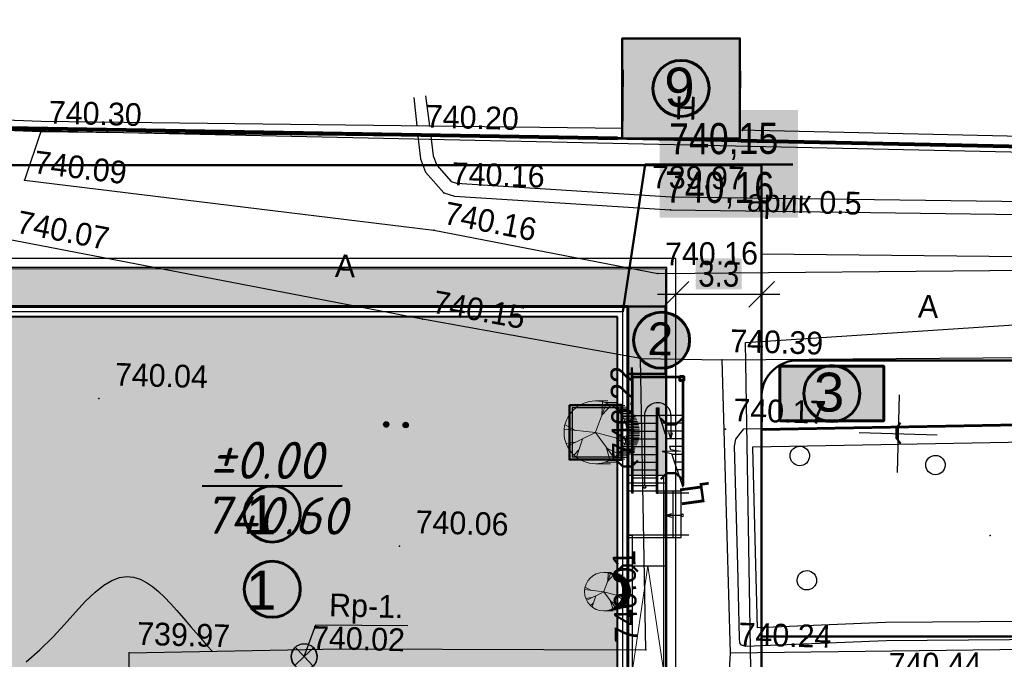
# Model space of a CAD drawing. Header units: millimetres. Extents: x -257011 to 237647566, y 2784933 to 6706507.
# Tile 237 of 256: x 10262422 to 10300355, y 4788487 to 4813144. Entities that reach past the tile are written whole.
import ezdxf

# ---------------------------------------------------------------- set-up
doc = ezdxf.new("R2010")
doc.units = ezdxf.units.MM
doc.header["$LTSCALE"] = 1000
doc.header["$PDMODE"] = 32
doc.header["$PDSIZE"] = 0.3
for name, pattern in [('ACAD_ISO02W100', [15, 12, -3]), ('ACAD_ISO03W100', [30, 12, -18]), ('Д_ТРОТ_ТРУБА', [3, 1.5, -1.5]), ('ДОРОГИ_СТРОЯЩ', [9, 8, -1]), ('Контура низ откосов  Штриховая 0.1-0.5 - - - - - - -', [0.6, 0.1, -0.5])]:
    doc.linetypes.add(name, pattern=pattern)
for name, color, linetype in [('(001) Сетка', 92, 'Continuous'), ('(002) Рамка', 7, 'Continuous'), ('(003) Пункты', 7, 'Continuous'), ('(004) Точки рельефа', 7, 'Continuous'), ('(007) Здания', 7, 'Continuous'), ('(013) Газ', 40, 'ИК_Газопровод -------г--------'), ('(014) Водопровод', 5, 'ИК_Водопровод -------в--------'), ('(025) Дорога', 7, 'Continuous'), ('(027) Гидрография', 7, 'Continuous'), ('(035) Откосы', 7, 'Continuous'), ('(036) Растительность', 7, 'Continuous'), ('(038) Деревья', 7, 'Continuous'), ('(040) Ограда', 7, 'Continuous'), ('0 @ 1', 7, 'Continuous'), ('TREE', 74, 'Continuous')]:
    doc.layers.add(name, color=color, linetype=linetype)
for name, color, linetype, lineweight in [('(032) Горизонтали утолщенные', 32, 'Continuous', 30), ('.', 7, 'Continuous', 15), ('expl', 234, 'Continuous', 13), ('text', 1, 'Continuous', 13), ('Размеры', 251, 'Continuous', 18)]:
    doc.layers.add(name, color=color, linetype=linetype, lineweight=lineweight)
doc.styles.add('ATTR', font='romans.shx', dxfattribs={"width": 0.8, "height": 0.470416})
doc.styles.add('BM-431', font='txt')
doc.styles.add('D-431', font='txt', dxfattribs={"width": 2})
doc.styles.add('P-131', font='txt')
doc.styles.add('Roman', font='romans')
doc.styles.add('S', font='txtwr', dxfattribs={"oblique": 15})
doc.styles.get("Standard").update_dxf_attribs({"font": 'ARIALN.TTF'})
doc.linetypes.add('FENCELINE1', pattern='A,6.35,-2.54,[133,ltypeshp.shx,S=2.54,R=0,X=-2.54,Y=0],-2.54,25.4', length=36.83)
doc.linetypes.add('FENCELINE2', pattern='A,6.35,-2.54,[132,ltypeshp.shx,S=2.54,R=0,X=-2.54,Y=0],-2.54,25.4', length=36.83)
doc.linetypes.add('KANALIS_K', pattern='A,1,["<",Standard,S=1.8,R=0,X=-0.9,Y=-0.9],3,-1,["К",Standard,S=1.8,R=0,X=-0.9,Y=-0.9],-1,10', length=16)
doc.linetypes.add('ИК_Водопровод -------в--------', pattern='A,9,-0.6,["В",Standard,S=1.2,R=0,X=0,Y=-0.6],-1.2', length=10.8)
doc.linetypes.add('ИК_Воздушка ------- --------', pattern='A,9,-0.6,["Z",Standard,S=1.2,R=70,X=0.6,Y=-0.65],-1', length=10.6)
doc.linetypes.add('ИК_Газопровод -------г--------', pattern='A,9,-0.6,["Г",Standard,S=1.2,R=0,X=0,Y=-0.6],-1.2', length=10.8)
doc.linetypes.add('ОГРАДА_БЕТ', pattern='A,4,["|",Standard,S=0.8,R=0,X=0,Y=-0.8],4', length=8)
doc.linetypes.add('ОТКОСЫ_НЕУКР', pattern='A,0.5,["|",Standard,S=1.2,R=0,X=0,Y=-1.2],1,["|",Standard,S=0.5,R=0,X=0,Y=-0.5],0.5', length=2)
doc.dimstyles.new('ISO-25_WS', dxfattribs={"dimscale": 141.414141, "dimtxt": 7, "dimasz": 7, "dimexe": 5, "dimexo": 20, "dimgap": 2, "dimtad": 1, "dimdec": 0, "dimdsep": 46, "dimtxsty": 'Standard', "dimblk": 'OBLIQUE', "dimcen": 2.5, "dimdle": 5, "dimclrd": 5, "dimclre": 5, "dimclrt": 5, "dimadec": 0, "dimazin": 0, "dimtfac": 1, "dimtdec": 0, "dimtmove": 0, "dimatfit": 3, "dimldrblk": 'OBLIQUE', "dimfxl": 0, "dimtolj": 1, "dimtzin": 0, "dimlwd": 30, "dimlwe": 30, "dimarcsym": 0})

# ---------------------------------------------------------------- blocks, each defined once
blk = doc.blocks.new('I00110')
h = blk.add_hatch(color=7)
edge = h.paths.add_edge_path()
edge.add_line((0, 0), (-0.707, 0.707))
edge.add_arc((0, 0), 1, 135, 225)
edge.add_line((-0.707, -0.707), (0, 0))
edge = h.paths.add_edge_path()
edge.add_line((0, 0), (0.707, -0.707))
edge.add_arc((0, 0), 1, 315, 405)
edge.add_line((0.707, 0.707), (0, 0))
at = {"color": 7}
for points in [[(0, 0), (-0.707, 0.707, 0.414214), (-0.707, -0.707)], [(0, 0), (0.707, -0.707, 0.414214), (0.707, 0.707)]]:
    blk.add_lwpolyline(points, format="xyb", close=True, dxfattribs=at)
blk.add_lwpolyline([(0.015, 0), (0.015, 0)], dxfattribs=at)
blk.add_circle((0, 0), 1)
at = {"color": 4, "linetype": 'Continuous', "style": 'S', "oblique": 15}
blk.add_attdef('G', (1.384, 0.223), '', height=2, dxfattribs=at)
at = {"color": 4, "style": 'S', "oblique": 15}
blk.add_attdef('Z', (1.476, -2.301), '', height=2, dxfattribs=at)
blk = doc.blocks.new('d')
at = {"layer": '(038) Деревья', "color": 30}
blk.add_ellipse((0, 0), major_axis=(0.265, 0.265), ratio=1, start_param=5.497787, end_param=11.780972, dxfattribs=at)
blk = doc.blocks.new('*X70')
at = {"color": 0}
for p, q in [((1.8, 2.04), (2.2, 2.04)), ((1.8, 2.03), (2.2, 2.03)), ((1.8, 2.02), (2.2, 2.02)), ((1.8, 2.01), (2.2, 2.01)), ((1.8, 2), (2.2, 2)), ((1.8, 1.99), (2.2, 1.99)), ((1.8, 1.98), (2.2, 1.98)), ((1.8, 1.97), (2.2, 1.97)), ((1.8, 1.96), (2.2, 1.96)), ((1.81, 2.07), (2.19, 2.07)), ((1.81, 2.06), (2.19, 2.06)), ((1.81, 2.05), (2.19, 2.05)), ((1.81, 1.95), (2.19, 1.95)), ((1.81, 1.94), (2.19, 1.94)), ((1.81, 1.93), (2.19, 1.93)), ((1.82, 2.09), (2.18, 2.09)), ((1.82, 2.08), (2.18, 2.08)), ((1.82, 1.92), (2.18, 1.92)), ((1.82, 1.91), (2.18, 1.91)), ((1.83, 2.11), (2.17, 2.11)), ((1.83, 2.1), (2.17, 2.1)), ((1.83, 1.9), (2.17, 1.9)), ((1.83, 1.89), (2.17, 1.89)), ((1.84, 2.12), (2.16, 2.12)), ((1.84, 1.88), (2.16, 1.88)), ((1.85, 2.13), (2.15, 2.13)), ((1.85, 1.87), (2.15, 1.87)), ((1.86, 2.14), (2.14, 2.14)), ((1.86, 1.86), (2.14, 1.86)), ((1.87, 2.15), (2.13, 2.15)), ((1.87, 1.85), (2.13, 1.85)), ((1.88, 2.16), (2.12, 2.16)), ((1.88, 1.84), (2.12, 1.84)), ((1.9, 2.17), (2.11, 2.17)), ((1.9, 1.83), (2.11, 1.83)), ((1.91, 2.18), (2.09, 2.18)), ((1.91, 1.82), (2.09, 1.82)), ((1.94, 2.19), (2.06, 2.19)), ((1.94, 1.81), (2.06, 1.81))]:
    blk.add_line(p, q, dxfattribs=at)
blk = doc.blocks.new('I04100')
blk.add_circle((0, 0), 0.2)
blk.add_blockref('*X70', (-2, -2))
blk = doc.blocks.new('Setka')
at = {"layer": '(001) Сетка'}
for p, q in [((0, 1.5), (0, -1.5)), ((-1.5, 0), (1.5, 0))]:
    blk.add_line(p, q, dxfattribs=at)
blk = doc.blocks.new('kjvklglhl')
at = {"layer": '(003) Пункты'}
blk.add_lwpolyline([(317.182, 515.576), (317.597, 516.814), (321.145, 516.893)], dxfattribs=at)
at = {"layer": '(004) Точки рельефа'}
for p in [(321.001, 535.784), (306.476, 535.529), (305.9, 533.631), (322.059, 533.593), (330.804, 533.188), (321.717, 532.149), (330.387, 530.721), (321.381, 528.706), (329.81, 527.423), (332.964, 527.46), (308.995, 525.296), (333.162, 524.799), (343.474, 520.986), (320.733, 519.939), (330.341, 516.212), (333.604, 516.168), (310.443, 515.538), (317.182, 515.576), (317.186, 515.576)]:
    blk.add_point(p, dxfattribs=at)
at = {"layer": '(007) Здания'}
for points in [[(333.359, 538.608), (333.4, 535.952), (328.895, 535.881), (328.853, 538.538)], [(333.4, 535.952), (382.634, 536.225)], [(300.697, 535.578), (306.476, 535.529), (328.895, 535.881)]]:
    blk.add_lwpolyline(points, dxfattribs=at)
at = {"layer": '(013) Газ', "linetype": 'ИК_Воздушка ------- --------', "ltscale": 0.5, "flags": 128}
blk.add_lwpolyline([(292.909, 529.889), (292.062, 534.008), (300.797, 535.523), (378.045, 536.01), (380.152, 536.01), (380.512, 520.117), (378.614, 520.082), (373.886, 519.972), (374, 516.282), (339.283, 515.209), (339.606, 502.365), (340.619, 488.79), (341.059, 475.484), (341.059, 475.484), (344.329, 475.58), (345.717, 447.337), (345.717, 447.337)], dxfattribs=at)
at = {"layer": '(014) Водопровод', "ltscale": 0.5, "flags": 128}
blk.add_lwpolyline([(313.499, 509.603), (334.539, 512.433), (333.84, 528.157), (363.046, 530.904), (398.253, 533.905)], dxfattribs=at)
at = {"layer": '(025) Дорога', "linetype": 'Д_ТРОТ_ТРУБА', "flags": 128}
for points in [[(306.476, 535.529), (305.9, 533.631), (321.717, 532.149), (330.387, 530.721), (388.476, 532.88), (398.347, 532.707), (398.669, 520.315), (401.552, 520.184), (401.938, 500.043), (399.056, 499.965), (400.025, 466.742)], [(269.368, 515.247), (282.156, 517.109), (283.702, 507.914), (307.271, 511.692), (310.476, 513.628), (310.443, 515.538), (318.567, 515.917), (330.341, 516.212), (329.81, 527.423), (321.381, 528.706), (305.268, 531.339), (301.294, 530.976)], [(333.604, 516.168), (332.964, 527.46), (378.93, 529.121), (379.066, 528.657), (379.066, 527.246)], [(379.066, 525.545), (379.066, 521.091), (372.609, 521.091), (372.613, 518.239), (373.418, 517.642), (366.333, 517.518), (333.604, 516.168)]]:
    blk.add_lwpolyline(points, dxfattribs=at)
at = {"layer": '(025) Дорога', "linetype": 'Контура низ откосов  Штриховая 0.1-0.5 - - - - - - -'}
for points in [[(329.81, 527.423), (332.964, 527.46)], [(333.556, 514.65), (333.604, 516.168)]]:
    blk.add_lwpolyline(points, dxfattribs=at)
at = {"layer": '(027) Гидрография', "color": 3, "flags": 128}
for points in [[(320.798, 537.244), (320.949, 536.156)], [(321.252, 537.32), (321.433, 536.164)], [(321.495, 535.765), (321.612, 535.015), (321.76, 534.652), (322.328, 534.039), (322.545, 533.981), (330.81, 533.688), (384.754, 534.504)]]:
    blk.add_lwpolyline(points, dxfattribs=at)
blk.add_lwpolyline([(321.004, 535.757), (321.125, 534.884), (321.332, 534.379), (322.059, 533.593), (322.471, 533.484), (330.804, 533.188), (384.754, 533.983, 0.985376), (384.754, 534.504)], format="xyb", dxfattribs=at)
at = {"layer": '(032) Горизонтали утолщенные'}
blk.add_lwpolyline([(306.481, 515.08), (307.003, 515.555), (307.483, 516.056), (307.925, 516.558), (308.332, 517.038), (308.71, 517.473), (309.061, 517.838), (309.39, 518.115), (309.7, 518.307), (309.992, 518.422), (310.268, 518.468), (310.532, 518.452), (310.785, 518.383), (311.03, 518.268), (311.268, 518.117), (311.503, 517.934), (311.739, 517.723), (311.98, 517.484), (312.232, 517.218), (312.5, 516.925), (312.788, 516.606), (313.1, 516.262), (313.443, 515.893), (313.641, 515.687)], dxfattribs=at)
at = {"layer": '(035) Откосы', "linetype": 'ОТКОСЫ_НЕУКР', "ltscale": 0.5}
blk.add_lwpolyline([(333.787, 519.563), (333.534, 524.149), (333.576, 524.429), (333.871, 524.832), (362.842, 526.167), (362.988, 526.174), (363.23, 526.062), (363.288, 525.847), (363.822, 518.047), (363.7, 517.812), (363.34, 517.678), (339.576, 516.822), (334.182, 516.44), (334.01, 516.495), (333.954, 516.578), (333.936, 516.762), (333.787, 519.563)], dxfattribs=at)
at = {"layer": '(035) Откосы', "linetype": 'Контура низ откосов  Штриховая 0.1-0.5 - - - - - - -', "ltscale": 0.5}
blk.add_lwpolyline([(334.486, 519.601), (334.237, 524.116), (334.242, 524.148), (362.613, 525.455), (363.098, 518.37), (339.538, 517.521), (334.615, 517.173)], close=True, dxfattribs=at)
at = {"layer": '(040) Ограда', "linetype": 'ОГРАДА_БЕТ', "ltscale": 0.5, "flags": 128}
for points in [[(333.398, 536.352), (382.632, 536.625)], [(300.646, 535.974), (306.475, 535.929), (328.888, 536.281)]]:
    blk.add_lwpolyline(points, dxfattribs=at)
at = {"layer": '(001) Сетка'}
blk.add_blockref('Setka', (339.817, 524.81), dxfattribs=at)
at = {"layer": '(003) Пункты', "xscale": 0.5, "yscale": 0.5, "zscale": 0.5}
blk.add_blockref('I00110', (317.186, 515.576), dxfattribs=at)
at = {"layer": '(036) Растительность', "linetype": 'Continuous', "xscale": 0.5, "yscale": 0.5, "zscale": 0.5}
for p in [(320.093, 524.617), (320.843, 524.617)]:
    blk.add_blockref('I04100', p, dxfattribs=at)
at = {"layer": '(038) Деревья', "color": 30, "linetype": 'Continuous'}
for p in [(336.055, 523.846), (341.288, 523.642), (336.462, 519.064)]:
    blk.add_blockref('d', p, dxfattribs=at)
at = {"layer": '(003) Пункты', "style": 'BM-431'}
blk.add_text('Rp-1.', height=0.875, dxfattribs=at).set_placement((318.092, 517.165))
at = {"layer": '(004) Точки рельефа', "style": 'D-431'}
for s, p in [('740.20', (321.288, 536.099)), ('740.30', (306.764, 535.844)), ('740.16', (322.347, 533.908)), ('740.39', (333.252, 527.775)), ('740.04', (309.595, 525.816)), ('740.17', (333.449, 525.114)), ('740.06', (321.333, 520.459)), ('740.24', (333.891, 516.483)), ('739.97', (310.731, 515.853)), ('740.02', (317.47, 515.891))]:
    blk.add_text(s, height=0.875, dxfattribs=at).set_placement(p)
for s, rotation, p in [('739.97', 0.8671, (330.064, 534.006)), ('740.09', 354.6483, (306.215, 533.918)), ('740.16', 350.6526, (322.051, 532.411)), ('740.07', 350.7175, (305.602, 531.604)), ('740.16', 2.1289, (330.663, 531.046)), ('740.15', 351.3453, (321.712, 528.974)), ('740.22', 92.7129, (329.705, 523.569)), ('740.01', 93.1161, (330.011, 516.482)), ('740.44', 1.9114, (339.719, 515.477))]:
    blk.add_text(s, height=0.875, rotation=rotation, dxfattribs=at).set_placement(p)
at = {"layer": '(007) Здания', "color": 0, "linetype": 'Continuous', "style": 'P-131'}
blk.add_text('Н', height=0.88, dxfattribs=at).set_placement((330.868, 536.689))
at = {"layer": '(025) Дорога', "linetype": 'ДОРОГИ_СТРОЯЩ', "style": 'BM-431'}
for p in [(317.951, 530.241), (340.45, 529.31)]:
    blk.add_text('A', height=0.875, dxfattribs=at).set_placement(p)
blk.add_text('Ц', height=0.875, rotation=99.3824, dxfattribs=at).set_placement((332.456, 521.87))
at = {"layer": '(027) Гидрография', "color": 0, "style": 'D-431'}
blk.add_text('арик 0.5', height=0.875, dxfattribs=at).set_placement((333.744, 533.208))
blk = doc.blocks.new('17')
at = {"layer": 'TREE', "color": 68, "lineweight": 20, "true_color": 0x306100}
for p, q in [((16375547, 10777897), (16376284, 10777897)), ((16375547, 10776055), (16376189, 10777778)), ((16375932, 10777072), (16375955, 10777838)), ((16375943, 10777072), (16376470, 10777658)), ((16376140, 10777805), (16376884, 10777805)), ((16376347, 10777713), (16377104, 10777713)), ((16376516, 10777620), (16377265, 10777620)), ((16376661, 10777528), (16377389, 10777528)), ((16376767, 10777436), (16377515, 10777436)), ((16376865, 10777344), (16377610, 10777344)), ((16376947, 10777252), (16377692, 10777252)), ((16377022, 10777160), (16377766, 10777160)), ((16377829, 10777068), (16377084, 10777068)), ((16377151, 10776976), (16377888, 10776976)), ((16377190, 10776884), (16377939, 10776884)), ((16374374, 10776171), (16373777, 10776487)), ((16377982, 10776792), (16377237, 10776792)), ((16378017, 10776699), (16377272, 10776699)), ((16377304, 10776607), (16378052, 10776607)), ((16378077, 10776515), (16377335, 10776515)), ((16377355, 10776423), (16378098, 10776423)), ((16378111, 10776331), (16377369, 10776331)), ((16375545, 10776036), (16373730, 10776246)), ((16375545, 10776051), (16373917, 10775240)), ((16375545, 10776051), (16377325, 10775571)), ((16375545, 10776051), (16376623, 10774580)), ((16376751, 10775721), (16377384, 10775856)), ((16376763, 10775721), (16377255, 10775376)), ((16378115, 10775778), (16377370, 10775778)), ((16377378, 10775870), (16378127, 10775870)), ((16377381, 10776239), (16378126, 10776239)), ((16378126, 10776147), (16377386, 10776147)), ((16378126, 10775963), (16377390, 10775963)), ((16377394, 10776055), (16378126, 10776055)), ((16374386, 10775481), (16373835, 10775406)), ((16374784, 10775661), (16374433, 10774595)), ((16376201, 10775120), (16376400, 10774445)), ((16376213, 10775135), (16376868, 10774805)), ((16377147, 10775134), (16377884, 10775134)), ((16377939, 10775226), (16377198, 10775226)), ((16377237, 10775318), (16377982, 10775318)), ((16378017, 10775410), (16377276, 10775410)), ((16377308, 10775502), (16378050, 10775502)), ((16378080, 10775594), (16377327, 10775594)), ((16377351, 10775686), (16378099, 10775686)), ((16374561, 10775000), (16374292, 10774730)), ((16376652, 10774581), (16377414, 10774581)), ((16377515, 10774673), (16376763, 10774673)), ((16376861, 10774765), (16377610, 10774765)), ((16377696, 10774857), (16376947, 10774857)), ((16377022, 10774949), (16377766, 10774949)), ((16377829, 10775042), (16377088, 10775042)), ((16375547, 10774213), (16376438, 10774213)), ((16376888, 10774305), (16376124, 10774305)), ((16376376, 10774397), (16377108, 10774397)), ((16377265, 10774489), (16376512, 10774489))]:
    blk.add_line(p, q, dxfattribs=at)
blk.add_circle((16375547, 10776055), 1842, dxfattribs=at)
at = {"layer": 'TREE', "color": 68, "lineweight": 20, "true_color": 0x306100, "style": 'ATTR', "width": 0.8, "flags": 9}
blk.add_attdef('ESTCODE', (16375545, 10776051), '', height=21.5, dxfattribs=at)
blk = doc.blocks.new('ergrtshjs')
at = {"layer": '(040) Ограда', "linetype": 'KANALIS_K', "ltscale": 1000}
h = blk.add_hatch(color=256, dxfattribs=at)
h.set_gradient(color1=(255, 0, 0), color2=(255, 0, 0), tint=0.41, name='INVSPHERICAL')
h.paths.add_polyline_path([(4220109, -1174872), (4193509, -1174872), (4193509, -1159672), (4220109, -1159672)])
h = blk.add_hatch(color=256, dxfattribs=at)
h.set_gradient(color1=(255, 0, 0), color2=(255, 0, 0), tint=0.41, name='INVSPHERICAL')
h.paths.add_polyline_path([(4202859, -1175272), (4205134, -1175272), (4207359, -1175272), (4207359, -1176922), (4202859, -1176922)])
at = {"layer": '.', "lineweight": 0, "ltscale": 1000}
h = blk.add_hatch(dxfattribs=at)
h.set_pattern_fill('AR-SAND', color=252, scale=10)
h.set_pattern_definition([(37.5, (0, -27743), (-16.000313, 489.413237), [0, -386.08, 0, -431.8, 0, -412.75]), (7.5, (0, -27743), (449.52328, 716.8251), [0, -208.28, 0, -347.98, 0, -133.35]), (327.5, (-312.4, -27743), (790.99237, 1.437185), [0, -127, 0, -457.2, 0, -596.9]), (317.5, (-312.4, -27743), (763.55645, 222.92932), [0, -63.5, 0, -299.72, 0, -342.9])])
h.paths.add_polyline_path([(4221959, -1157822), (4191659, -1157822), (4191659, -1165772), (4193109, -1165772), (4193109, -1159272), (4220509, -1159272), (4220509, -1166372), (4221959, -1166372)])
h.paths.add_polyline_path([(4193109, -1173772), (4191659, -1173772), (4191659, -1176722), (4196959, -1176722), (4196959, -1175272), (4193109, -1175272)])
h.paths.add_polyline_path([(4221959, -1171476), (4221959, -1168172), (4220509, -1168172), (4220509, -1175272), (4207359, -1175272), (4207359, -1176722), (4221959, -1176722)])
at = {"ltscale": 100}
for p, q in [((4190959, -1166172), (4190959, -1162122, 0)), ((4191009, -1166172), (4191009, -1162122, 0)), ((4191109, -1161972, 0), (4192959, -1161972, 0)), ((4191109, -1162022, 0), (4192909, -1162022, 0)), ((4192909, -1166472), (4192909, -1162022)), ((4192959, -1166472), (4192959, -1161972)), ((4192009, -1163172, 0), (4191909, -1163172, 0)), ((4191909, -1163472), (4191909, -1163172)), ((4191959, -1166472), (4191959, -1163172)), ((4192009, -1166472), (4192009, -1163172)), ((4191009, -1163472), (4191909, -1163472)), ((4191009, -1163772), (4191809, -1163772)), ((4191909, -1163472), (4191609, -1164372)), ((4191909, -1163472), (4191959, -1163472)), ((4192009, -1163472), (4191959, -1163472)), ((4192909, -1163472), (4192009, -1163472)), ((4192909, -1163772), (4192009, -1163772)), ((4191009, -1164072), (4191709, -1164072)), ((4192909, -1164072), (4192009, -1164072)), ((4191009, -1164372), (4191609, -1164372)), ((4192909, -1164372), (4192009, -1164372)), ((4191423, -1164932), (4190987, -1166238)), ((4191009, -1164672), (4191509, -1164672)), ((4191471, -1164785), (4191082, -1164854)), ((4191082, -1164854), (4191786, -1164861)), ((4191786, -1164861), (4191423, -1164932)), ((4191509, -1164672), (4191471, -1164785)), ((4192909, -1164672), (4192009, -1164672)), ((4191009, -1164972), (4191409, -1164972)), ((4191009, -1165272), (4191309, -1165272)), ((4192909, -1164972), (4192009, -1164972)), ((4192909, -1165272), (4192009, -1165272)), ((4191009, -1165572), (4191209, -1165572)), ((4192909, -1165572), (4192009, -1165572)), ((4191009, -1165872), (4191109, -1165872)), ((4192909, -1165872), (4192009, -1165872)), ((4190959, -1166172), (4191009, -1166172)), ((4192909, -1166172), (4192009, -1166172)), ((4192009, -1166472), (4191959, -1166472)), ((4192909, -1166472), (4192959, -1166472)), ((4196959, -1176722), (4196959, -1175272)), ((4201459, -1176722), (4201459, -1175272)), ((4207359, -1178722), (4207359, -1175379)), ((4202859, -1176722), (4196959, -1176722))]:
    blk.add_line(p, q, dxfattribs=at)
at = {"color": 0}
for p, q in [((4193109, -1165772), (4191659, -1165772)), ((4193109, -1166072), (4191659, -1166072)), ((4191059, -1168172), (4191059, -1166372)), ((4193109, -1166372), (4191059, -1166372)), ((4191359, -1168172), (4191359, -1166372)), ((4193109, -1166372), (4191659, -1166372)), ((4191659, -1166372), (4191659, -1173772)), ((4191659, -1168172), (4191659, -1166372)), ((4220509, -1166372), (4222559, -1166372)), ((4221959, -1166372), (4221959, -1168172)), ((4222259, -1166372), (4222259, -1168172)), ((4222559, -1166372), (4222559, -1168172)), ((4193109, -1168172), (4191059, -1168172)), ((4193109, -1168172), (4191659, -1168172)), ((4220509, -1168172), (4222559, -1168172)), ((4193109, -1169272), (4191659, -1169272))]:
    blk.add_line(p, q, dxfattribs=at)
at = {"color": 204, "linetype": 'FENCELINE1', "lineweight": 30, "ltscale": 20}
for p, q in [((4191959, -1166452), (4190759, -1166452)), ((4220509, -1168092), (4222859, -1168092))]:
    blk.add_line(p, q, dxfattribs=at)
at = {"color": 204, "linetype": 'FENCELINE1', "lineweight": 30, "ltscale": 15}
for p, q in [((4202859, -1175442), (4196659, -1175442)), ((4202859, -1176642), (4196659, -1176642)), ((4202939, -1179022), (4202939, -1176922)), ((4207279, -1179022), (4207279, -1176922)), ((4205109, -1177922), (4205109, -1179022))]:
    blk.add_line(p, q, dxfattribs=at)
at = {"lineweight": 30, "ltscale": 100}
for p, q in [((4202859, -1178722), (4202859, -1175272)), ((4207359, -1178722), (4207359, -1176472)), ((4202859, -1178122), (4207359, -1178122)), ((4202859, -1178422), (4207359, -1178422)), ((4202859, -1178722), (4207359, -1178722))]:
    blk.add_line(p, q, dxfattribs=at)
at = {"lineweight": 0, "ltscale": 1000}
for points in [[(4191659, -1166372), (4191659, -1157822), (4221959, -1157822), (4221959, -1166372)], [(4202859, -1176722), (4191659, -1176722), (4191659, -1168172)], [(4221959, -1168172), (4221959, -1176722), (4207359, -1176722)]]:
    blk.add_lwpolyline(points, dxfattribs=at)
at = {"lineweight": 60, "ltscale": 1000}
blk.add_lwpolyline([(4193109, -1159272), (4220509, -1159272), (4220509, -1175272), (4193109, -1175272)], close=True, dxfattribs=at)
at = {"color": 1, "lineweight": 30, "ltscale": 1000}
blk.add_lwpolyline([(4193309, -1159472), (4220309, -1159472), (4220309, -1175072), (4193309, -1175072)], close=True, dxfattribs=at)
at = {"lineweight": 40, "ltscale": 1000}
blk.add_lwpolyline([(4193509, -1159672), (4220109, -1159672), (4220109, -1174872), (4193509, -1174872)], close=True, dxfattribs=at)
at = {"color": 204, "linetype": 'FENCELINE1', "lineweight": 30, "ltscale": 20}
for points in [[(4191739, -1165772), (4191739, -1174072)], [(4222859, -1166452), (4220509, -1166452)], [(4190759, -1168092), (4193109, -1168092)], [(4193109, -1168092), (4192939, -1168092), (4192939, -1174072)]]:
    blk.add_lwpolyline(points, dxfattribs=at)
at = {"color": 251, "linetype": 'ACAD_ISO02W100', "lineweight": 0, "ltscale": 50}
for points in [[(4191659, -1173772), (4192339, -1169272), (4193002, -1173772)], [(4196959, -1175379), (4201459, -1176050), (4196959, -1176722)]]:
    blk.add_lwpolyline(points, dxfattribs=at)
at = {"color": 0}
blk.add_lwpolyline([(4191659, -1173772), (4193109, -1173772)], dxfattribs=at)
at = {"lineweight": 50, "ltscale": 1000}
blk.add_lwpolyline([(4207359, -1176922), (4202859, -1176922), (4202859, -1175272), (4207359, -1175272)], close=True, dxfattribs=at)
at = {"layer": 'expl', "lineweight": 30}
for p, q in [((4191459, -1163472), (4191459, -1164372)), ((4192459, -1166172), (4192459, -1163472)), ((4191459, -1164372), (4191392, -1164129)), ((4191459, -1164372), (4191526, -1164129)), ((4221959, -1167222), (4222202, -1167155)), ((4191060, -1167322), (4191659, -1167322)), ((4191659, -1167322), (4191416, -1167255)), ((4191659, -1167322), (4191416, -1167389)), ((4222558, -1167222), (4221959, -1167222)), ((4221959, -1167222), (4222202, -1167289)), ((4203774, -1178122), (4203707, -1178365)), ((4203774, -1178722), (4203774, -1178122)), ((4203774, -1178122), (4203841, -1178365)), ((4206444, -1178122), (4206377, -1178365)), ((4206444, -1178722), (4206444, -1178122)), ((4206444, -1178122), (4206511, -1178365))]:
    blk.add_line(p, q, dxfattribs=at)
for centre in [(4192459, -1166222), (4222608, -1167222), (4191010, -1167322), (4203774, -1178772), (4206444, -1178772)]:
    blk.add_circle(centre, 50, dxfattribs=at)
blk.add_arc((4191959, -1163468, 0), 500, 359.5758, 180.4242, dxfattribs=at)
at = {"layer": 'Размеры', "lineweight": 60, "ltscale": 5, "elevation": 0}
blk.add_lwpolyline([(4191109, -1161972), (4191109, -1162122), (4190959, -1162122), (4190959, -1161972)], close=True, dxfattribs=at)
blk = doc.blocks.new('_Oblique')
at = {"color": 0, "linetype": 'ByBlock', "lineweight": -2}
blk.add_line((-0.5, -0.5), (0.5, 0.5), dxfattribs=at)
blk = doc.blocks.new('*D1955')
at = {"color": 5, "lineweight": 30, "ltscale": 1000, "transparency": 16777216}
for p, q in [((10287703, 4800105), (10287703, 4803261)), ((10291003, 4800164), (10291003, 4803261)), ((10291710, 4802554), (10286995, 4802554))]:
    blk.add_line(p, q, dxfattribs=at)
at = {"layer": 'Defpoints', "color": 0, "lineweight": 50, "ltscale": 1000, "transparency": 16777216}
for p in [(10287703, 4802554), (10287703, 4797277), (10291003, 4797336)]:
    blk.add_point(p, dxfattribs=at)
at = {"color": 5, "lineweight": 30, "ltscale": 1000, "transparency": 16777216, "xscale": 989.89898989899, "yscale": 989.89898989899, "zscale": 989.89898989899, "rotation": 180}
blk.add_blockref('_Oblique', (10287703, 4802554), dxfattribs=at)
at = {"color": 5, "lineweight": 30, "ltscale": 1000, "transparency": 16777216, "xscale": 989.89898989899, "yscale": 989.89898989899, "zscale": 989.89898989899}
blk.add_blockref('_Oblique', (10291003, 4802554), dxfattribs=at)
at = {"color": 5, "lineweight": 50, "ltscale": 1000, "transparency": 16777216, "insert": (10289353, 4803342), "char_height": 989.9, "attachment_point": 5, "bg_fill": 1, "box_fill_scale": 1.1, "bg_fill_color": 255, "bg_fill_transparency": 0}
blk.add_mtext('\\A1;3.3', dxfattribs=at)

msp = doc.modelspace()

# ---------------------------------------------------------------- hatches: boundary and pattern name
at = {"layer": '(040) Ограда', "linetype": 'KANALIS_K', "ltscale": 1000}
h = msp.add_hatch(color=256, dxfattribs=at)
h.set_gradient(color1=(255, 0, 0), color2=(255, 0, 0), tint=0.41, name='INVSPHERICAL')
h.paths.add_polyline_path([(10285852.532, 4802086.84), (10285852.532, 4799486.84), (10287302.532, 4799486.84), (10287302.532, 4802086.84)])
h = msp.add_hatch(color=256, dxfattribs=at)
h.set_gradient(color1=(255, 0, 0), color2=(255, 0, 0), tint=0.41, name='INVSPHERICAL')
h.paths.add_polyline_path([(10291710.723, 4799781.998), (10291710.723, 4797681.998), (10295710.723, 4797681.998), (10295710.723, 4799781.998)])
at = {"linetype": 'KANALIS_K', "ltscale": 1000}
h = msp.add_hatch(dxfattribs=at)
h.set_pattern_fill('JIS_STN_1E', color=252, scale=550, angle=266, style=0)
h.set_pattern_definition([(311, (0, -915322.9), (415.09027, 360.832466), []), (311, (-27.05, -915709.7), (415.09027, 360.832466), [550, -275])])
h.paths.add_polyline_path([(10370176.961, 4743333.441), (10380517.706, 4743333.441), (10380517.706, 4749466.506), (10370176.961, 4749466.506)])
h.paths.add_polyline_path([(10366644.44, 4760237.673), (10375457.351, 4760237.673), (10375457.351, 4753613.692), (10366644.44, 4753613.692)])
h.paths.add_polyline_path([(10366692.556, 4760237.673), (10374236.327, 4760237.673), (10374236.327, 4771844.774), (10366692.556, 4771844.774)])
h.paths.add_polyline_path([(10367121.345, 4780934.448), (10372076.613, 4780934.448), (10372076.613, 4786501.437), (10367121.345, 4786501.437)])
h.paths.add_polyline_path([(10339299.453, 4807430.773), (10354303.869, 4806678.234), (10354565.698, 4812467.17), (10339572.067, 4813143.527)])
h.paths.add_polyline_path([(10285634.352, 4808565.642), (10290167.733, 4808565.642), (10290167.733, 4812419.965), (10285634.352, 4812419.965)])
at = {"lineweight": 50}
h = msp.add_hatch(color=1, dxfattribs=at)
h.set_gradient(color1=(255, 255, 255), one_color=1, tint=1)
h.paths.add_polyline_path([(10286820.369, 4810492.804, 1), (10288981.716, 4810492.804, 1)])
at = {"lineweight": 25}
h = msp.add_hatch(color=256, dxfattribs=at)
h.set_gradient(color1=(255, 255, 255), one_color=1, tint=1)
h.paths.add_polyline_path([(10287078.976, 4809658.862), (10292408.942, 4809658.862), (10292408.942, 4805508.141), (10287078.976, 4805508.141)])
at = {"lineweight": 50}
h = msp.add_hatch(color=1, dxfattribs=at)
h.set_gradient(color1=(255, 255, 255), one_color=1, tint=1)
h.paths.add_polyline_path([(10288233.206, 4800786.84, 1), (10286071.859, 4800786.84, 1)])
h = msp.add_hatch(color=1, dxfattribs=at)
h.set_gradient(color1=(255, 255, 255), one_color=1, tint=1)
h.paths.add_polyline_path([(10294791.396, 4798731.998, 1), (10292630.05, 4798731.998, 1)])
at = {"lineweight": 30}
h = msp.add_hatch(color=256, dxfattribs=at)
h.set_gradient(color1=(255, 255, 255), one_color=1, tint=1)
h.paths.add_polyline_path([(10268587.013, 4797455.838), (10268587.013, 4792723.73), (10275933.913, 4792723.73), (10275933.913, 4797455.838)])
at = {"lineweight": 50}
h = msp.add_hatch(color=1, dxfattribs=at)
h.set_gradient(color1=(255, 255, 255), one_color=1, tint=1)
h.paths.add_polyline_path([(10271071.859, 4794086.84, 1), (10273233.206, 4794086.84, 1)])
h = msp.add_hatch(color=1, dxfattribs=at)
h.set_gradient(color1=(255, 255, 255), one_color=1, tint=1)
h.paths.add_polyline_path([(10271071.859, 4791186.845, 1), (10273233.206, 4791186.845, 1)])

# ---------------------------------------------------------------- linework, layer by layer
at = {"layer": '(002) Рамка', "color": 0, "lineweight": 60, "ltscale": 1000}
for centre in [(10287901.043, 4810492.804), (10287152.532, 4800786.84), (10293710.723, 4798731.998), (10272152.532, 4794086.84), (10272152.532, 4791186.845)]:
    msp.add_circle(centre, 1080.673, dxfattribs=at)
at = {"lineweight": 50, "ltscale": 1000}
for points in [[(10285634.352, 4808565.642), (10290167.733, 4808565.642), (10290167.733, 4812419.965), (10285634.352, 4812419.965)], [(10285852.532, 4802086.84), (10287302.532, 4802086.84), (10287302.532, 4799486.84), (10285852.532, 4799486.84)], [(10283602.532, 4798286.84), (10283602.532, 4796186.84), (10285602.532, 4796186.84), (10285602.532, 4798286.84)], [(10291002.532, 4797335.807), (10320021.445, 4797855.693), (10320021.445, 4789372.797), (10291002.532, 4789372.797)]]:
    msp.add_lwpolyline(points, close=True, dxfattribs=at)
at = {"color": 1, "ltscale": 0.1, "const_width": 100}
msp.add_lwpolyline([(10367637.944, 4805869.586), (10339299.453, 4807430.773), (10290114.083, 4808470.908), (10285634.352, 4808565.642), (10257427.233, 4809038.057), (10250729.509, 4808645.196), (10215776.869, 4797731.644), (10233106.932, 4681654.913), (10264254.682, 4680909.052), (10291821.94, 4678668.694), (10292764.457, 4702088.801), (10317690.983, 4701856.31), (10325359.542, 4700259.605), (10326158.328, 4709839.874), (10334361.553, 4709296.136), (10334391.701, 4709750.971), (10342287.801, 4709144.614), (10342234.253, 4708447.292), (10364005.562, 4706891.023), (10366382.939, 4733090.762), (10366639.94, 4738407.802), (10366556.549, 4753672.925), (10367637.944, 4805869.586)], dxfattribs=at)
at = {"color": 5, "linetype": 'FENCELINE2', "lineweight": 80, "ltscale": 0.1}
for points in [[(10285459.304, 4808568.574), (10257427.233, 4809038.057), (10250729.509, 4808645.196), (10220352.394, 4799160.298)], [(10338778.253, 4807441.795), (10290216.253, 4808468.748)]]:
    msp.add_lwpolyline(points, dxfattribs=at)
at = {"lineweight": 50, "ltscale": 1000}
for points in [[(10255060.096, 4780136.84), (10255060.096, 4776136.84), (10291002.532, 4776136.84), (10291002.532, 4807536.84), (10251302.532, 4807536.84), (10251302.532, 4800897.255, -0.386730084), (10249303.036, 4799160.298), (10220352.394, 4799160.298), (10215991.367, 4797793.376), (10216373.559, 4795160.298), (10251259.401, 4795160.298, -0.388770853), (10253152.532, 4793155.697), (10253152.532, 4787142.046)], [(10291002.532, 4797335.807), (10291002.532, 4798664.443, -0.412839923), (10292450.403, 4800011.307), (10335668.104, 4800011.307), (10344952.028, 4800011.307)]]:
    msp.add_lwpolyline(points, format="xyb", dxfattribs=at)
at = {"lineweight": 50}
for points in [[(10285652.532, 4801886.84), (10286521.482, 4807561.229), (10292214.23, 4807561.229)], [(10269453.955, 4795166.86), (10274851.11, 4795168.167)]]:
    msp.add_lwpolyline(points, dxfattribs=at)
at = {"color": 150}
for points in [[(10254652.532, 4785742.046), (10254652.532, 4779736.84), (10287702.532, 4779736.84), (10287702.532, 4802321.24), (10287702.532, 4803936.84), (10254652.532, 4803936.84), (10254652.532, 4787142.046)], [(10255002.532, 4785742.046), (10255002.532, 4780086.84), (10287352.532, 4780086.84), (10287352.532, 4802086.84), (10287352.532, 4803586.84), (10255002.532, 4803586.84), (10255002.532, 4787142.046)]]:
    msp.add_lwpolyline(points, dxfattribs=at)
at = {"lineweight": 30, "ltscale": 1000}
for points in [[(10291002.532, 4804122.562), (10354910.944, 4803468.294), (10354910.944, 4790919.665), (10357685.763, 4790919.665), (10357664.748, 4770711.269), (10354780.689, 4770708.253), (10354815.475, 4737446.838)], [(10347954.841, 4736525.27), (10347954.841, 4773875.517), (10347139.448, 4773890.787), (10347165.137, 4787652.736), (10348005.201, 4787652.736), (10348005.201, 4800011.307), (10293817.543, 4800011.307), (10292403.067, 4800012.106)]]:
    msp.add_lwpolyline(points, dxfattribs=at)
at = {"color": 0, "lineweight": 60}
msp.add_lwpolyline([(10291710.723, 4797681.998), (10291710.723, 4799781.998), (10295710.723, 4799781.998), (10295710.723, 4797681.998)], close=True, dxfattribs=at)
at = {"color": 92, "lineweight": 30, "ltscale": 1000}
msp.add_lwpolyline([(10283702.532, 4798186.84), (10283702.532, 4796286.84), (10285502.532, 4796286.84), (10285502.532, 4798186.84)], close=True, dxfattribs=at)
at = {"lineweight": 50, "ltscale": 1000}
for points in [[(10287119.952, 4797775.28), (10287352.532, 4797544.198), (10287702.532, 4797544.198), (10287941.484, 4797775.28)], [(10285419.952, 4796147.414), (10285652.532, 4795916.332), (10286002.532, 4795916.332), (10286241.484, 4796147.414)], [(10287119.952, 4795428.06), (10287352.532, 4795659.141), (10287702.532, 4795659.141), (10287941.484, 4795428.06)], [(10285419.952, 4791871.777), (10285652.532, 4792102.858), (10286002.532, 4792102.858), (10286241.484, 4791871.777)]]:
    msp.add_lwpolyline(points, dxfattribs=at)
at = {"color": 24, "lineweight": 50}
msp.add_lwpolyline([(10296351.254, 4796807.626), (10296201.254, 4797007.626), (10296201.254, 4797407.626), (10296351.254, 4797607.626)], dxfattribs=at)

# ---------------------------------------------------------------- block references
at = {"lineweight": 5, "xscale": 999.9999999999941, "yscale": 999.9999999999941, "zscale": 999.9999999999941, "rotation": 358.3893224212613}
msp.add_blockref('kjvklglhl', (9941829.75, 4282132.781), dxfattribs=at)
at = {"lineweight": 50, "xscale": -1}
msp.add_blockref('ergrtshjs', (14478961.76, 5961358.727), dxfattribs=at)
at = {"color": 150, "lineweight": 100}
for p, xscale, yscale, zscale in [((-473953.541, -2282513.678), 0.6569891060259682, 0.6569891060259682, 0.6569891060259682), ((3683482.33, 446965.919), 0.4031280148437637, 0.4031280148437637, 0.4031280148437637)]:
    msp.add_blockref('17', p, dxfattribs=dict(at, xscale=xscale, yscale=yscale, zscale=zscale))

# ---------------------------------------------------------------- texts
at = {"color": 250, "char_height": 1500, "width": 156685.73039, "attachment_point": 6, "style": 'Roman'}
for s, insert in [('\\pt64500;{\\fArial|b0|i0|c0|p34;9}', (10288420.947, 4810536.135, 0)), ('\\pt64500;{\\fArial|b0|i0|c0|p34;3}', (10294188.457, 4798775.33, 0)), ('\\pt64500;{\\fArial|b0|i0|c0|p34;1}', (10272308.47, 4794054.502, 0)), ('\\pt64500;{\\fArial|b0|i0|c0|p34;1}', (10272308.47, 4791154.506, 0))]:
    msp.add_mtext(s, dxfattribs=dict(at, insert=insert))
at = {"lineweight": 30, "insert": (10287287.112, 4807293.2), "char_height": 1200, "width": 6859.98406, "attachment_point": 1, "rotation": 359.647453}
msp.add_mtext('740,16', dxfattribs=at)
at = {"color": 250, "insert": (10287593.465, 4800832.734, 0), "char_height": 1262.44635, "width": 131871.55198, "attachment_point": 6, "rotation": 358.7931912, "style": 'Roman'}
msp.add_mtext('\\pt54285.19293;{\\fArial|b0|i0|c0|p34;2}', dxfattribs=at)
at = {"layer": '0 @ 1', "lineweight": 30, "insert": (10269498.18, 4794766.484), "char_height": 1440, "width": 6859.98406, "attachment_point": 1, "rotation": 359.6173526}
msp.add_mtext('{\\fISOCPEUR|b1|i1|c204|p34;7\\fISOCPEUR|b1|i1|c0|p34;40\\fISOCPEUR|b1|i1|c204|p34;.\\fISOCPEUR|b1|i1|c0|p34;60}', dxfattribs=at)
at = {"layer": 'text', "color": 1, "linetype": 'ACAD_ISO03W100', "lineweight": 50, "ltscale": 50, "width": 6859.98406}
for s, insert, char_height, attachment_point, rotation in [('740,15', (10287448.68, 4807724.828), 1200, 7, 0.352547), ('{\\fISOCPEUR|b1|i1|c204|p34;%%P0.00}', (10269741.529, 4796895.887), 1440, 1, 359.6173526)]:
    msp.add_mtext(s, dxfattribs=dict(at, insert=insert, char_height=char_height, attachment_point=attachment_point, rotation=rotation))

# ---------------------------------------------------------------- dimensions: what is measured, and where the dimension line sits
at = {"lineweight": 50, "ltscale": 1000}
dim = msp.add_linear_dim(base=(10287702.532, 4802553.831), p1=(10291002.532, 4797335.807), p2=(10287702.532, 4797276.686), text='3.3', dimstyle='ISO-25_WS', override={"dimtmove": 1, "dimtfill": 2, "dimtfillclr": 255}, dxfattribs=at)
dim.commit()
dim.dimension.update_dxf_attribs({"geometry": '*D1955', "text_midpoint": (10289352.532, 4803342.075)})

doc.saveas('drawing.dxf')
